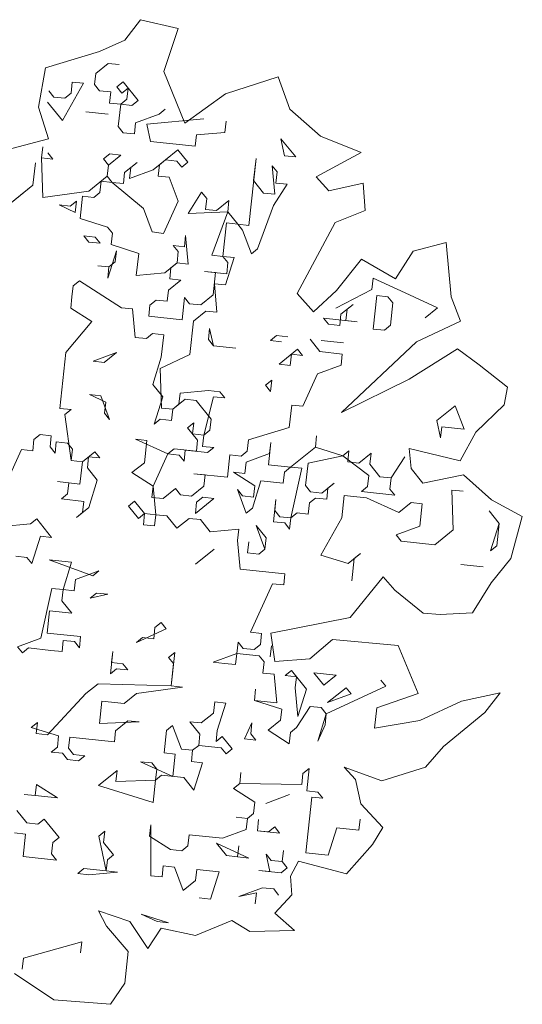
# Model space of a CAD drawing. Header units: metres. Extents: x -228 to 168, y -124 to 293.
# Tile 120 of 256: x 88 to 92, y -11 to -3. Entities that reach past the tile are written whole.
import ezdxf

# ---------------------------------------------------------------- set-up
doc = ezdxf.new("R2010")
doc.units = ezdxf.units.M
doc.header["$MEASUREMENT"] = 0
doc.layers.add('Bepflanzung.3 _ UMGEBUNG', color=7, linetype='Continuous')

msp = doc.modelspace()

# ---------------------------------------------------------------- linework, layer by layer
at = {"layer": 'Bepflanzung.3 _ UMGEBUNG', "color": 33, "linetype": 'Continuous', "lineweight": 18, "true_color": 0xa89c73}
for p, q in [((89.0539, -3.0678), (88.9284, -3.2293)), ((89.3495, -3.1374), (89.0539, -3.0678)), ((89.2364, -3.4754), (89.3495, -3.1374)), ((88.9284, -3.2293), (88.7314, -3.3183)), ((88.7314, -3.3183), (88.3049, -3.4456)), ((88.3049, -3.4456), (88.2489, -3.7547)), ((88.7982, -3.4114), (88.7009, -3.4898)), ((88.8861, -3.4208), (88.7982, -3.4114)), ((89.4033, -3.8831), (89.2364, -3.4754)), ((88.5063, -3.6467), (88.5157, -3.5588)), ((88.5157, -3.5588), (88.6036, -3.5682)), ((88.7009, -3.4898), (88.6915, -3.5777)), ((88.8672, -3.5965), (88.9159, -3.5573)), ((88.9159, -3.5573), (89.0335, -3.7032)), ((90.1368, -3.5166), (89.7212, -3.6508)), ((90.2276, -3.7717), (90.1368, -3.5166)), ((88.3306, -3.6278), (88.3698, -3.6765)), ((88.6036, -3.5682), (88.4388, -3.8616)), ((88.6915, -3.5777), (88.7307, -3.6263)), ((88.7307, -3.6263), (88.8186, -3.6357)), ((88.8186, -3.6357), (88.8091, -3.7236)), ((88.9064, -3.6452), (88.8672, -3.5965)), ((88.9551, -3.6059), (88.9064, -3.6452)), ((88.9456, -3.6938), (88.9551, -3.6059)), ((88.4388, -3.8616), (88.3211, -3.7157)), ((88.3698, -3.6765), (88.4577, -3.6859)), ((88.4577, -3.6859), (88.5063, -3.6467)), ((88.897, -3.733), (88.9456, -3.6938)), ((89.0335, -3.7032), (88.9849, -3.7425)), ((89.7212, -3.6508), (89.4033, -3.8831)), ((88.2489, -3.7547), (88.3278, -4.0062)), ((88.624, -3.7926), (88.7997, -3.8115)), ((88.7997, -3.8115), (88.624, -3.7926)), ((88.8091, -3.7236), (88.897, -3.733)), ((88.897, -3.733), (88.8782, -3.9088)), ((88.9849, -3.7425), (88.897, -3.733)), ((89.1998, -3.81), (89.2485, -3.7707)), ((90.4712, -3.9843), (90.2276, -3.7717)), ((89.0147, -3.879), (89.1998, -3.81)), ((89.1025, -3.8884), (89.5513, -3.8477)), ((89.727, -3.8665), (89.7176, -3.9544)), ((88.8782, -3.9088), (88.9174, -3.9574)), ((89.0052, -3.9668), (89.0147, -3.879)), ((89.1323, -4.0249), (89.1025, -3.8884)), ((88.3278, -4.0062), (88.0394, -4.0812)), ((88.9174, -3.9574), (89.0052, -3.9668)), ((89.4838, -4.0626), (89.1323, -4.0249)), ((89.4932, -3.9747), (89.4838, -4.0626)), ((89.7176, -3.9544), (89.4932, -3.9747)), ((90.1868, -4.138), (90.1589, -4.0039)), ((90.1589, -4.0039), (90.2746, -4.1474)), ((90.7904, -4.1117), (90.4712, -3.9843)), ((88.274, -4.155), (88.2834, -4.0672)), ((89.1527, -4.2493), (89.3473, -4.0924)), ((89.3473, -4.0924), (89.4257, -4.1897)), ((88.3619, -4.1645), (88.274, -4.155)), ((88.274, -4.155), (88.285, -4.4673)), ((88.3227, -4.1158), (88.3619, -4.1645)), ((88.762, -4.1629), (88.8107, -4.1237)), ((88.8012, -4.2116), (88.762, -4.1629)), ((88.8985, -4.1332), (88.8012, -4.2116)), ((88.8107, -4.1237), (88.8985, -4.1332)), ((89.25, -4.1709), (89.2014, -4.2101)), ((89.3379, -4.1803), (89.25, -4.1709)), ((89.3771, -4.2289), (89.3379, -4.1803)), ((89.9058, -4.6856), (89.9643, -4.1608)), ((89.9643, -4.1608), (89.9435, -4.3341)), ((90.2746, -4.1474), (90.1868, -4.138)), ((90.4358, -4.3033), (90.7904, -4.1117)), ((88.2065, -4.37), (88.2254, -4.1943)), ((88.2254, -4.1943), (88.2065, -4.37)), ((88.7918, -4.2995), (88.8012, -4.2116)), ((88.8012, -4.2116), (88.7918, -4.2995)), ((88.9283, -4.2697), (89.0256, -4.1912)), ((88.977, -4.2304), (88.9675, -4.3183)), ((88.9675, -4.3183), (89.1527, -4.2493)), ((89.0256, -4.1912), (88.977, -4.2304)), ((89.2014, -4.2101), (89.1919, -4.2979)), ((89.4257, -4.1897), (89.3771, -4.2289)), ((90.1098, -4.4408), (90.0895, -4.2164)), ((90.0895, -4.2164), (90.1287, -4.2651)), ((88.6459, -4.4171), (88.7918, -4.2995)), ((88.7918, -4.2995), (88.831, -4.3481)), ((88.9189, -4.3575), (88.9283, -4.2697)), ((89.1919, -4.2979), (89.2798, -4.3074)), ((89.2798, -4.3074), (89.3508, -4.495)), ((89.9435, -4.3341), (90.022, -4.4314)), ((90.1287, -4.2651), (90.1193, -4.353)), ((90.5361, -4.4138), (90.4358, -4.3033)), ((88.2065, -4.37), (87.9633, -4.5661)), ((88.0119, -4.5269), (88.2065, -4.37)), ((88.7432, -4.3387), (88.7337, -4.4266)), ((88.831, -4.3481), (88.7432, -4.3387)), ((88.831, -4.3481), (88.9189, -4.3575)), ((89.0758, -4.5521), (88.831, -4.3481)), ((90.2071, -4.3624), (90.1004, -4.5287)), ((90.1193, -4.353), (90.2071, -4.3624)), ((90.8068, -4.3529), (90.5361, -4.4138)), ((90.8214, -4.5679), (90.8068, -4.3529)), ((88.285, -4.4673), (88.6459, -4.4171)), ((88.5972, -4.4564), (88.5784, -4.6321)), ((88.6851, -4.4658), (88.5972, -4.4564)), ((88.7337, -4.4266), (88.6851, -4.4658)), ((89.4292, -4.5923), (89.534, -4.4235)), ((89.534, -4.4235), (89.5752, -4.4746)), ((89.5752, -4.4746), (89.5638, -4.56)), ((89.6516, -4.5694), (89.7489, -4.491)), ((89.7489, -4.491), (89.7395, -4.5789)), ((90.022, -4.4314), (90.1098, -4.4408)), ((88.5392, -4.5834), (88.4121, -4.5254)), ((88.4121, -4.5254), (88.4999, -4.5348)), ((88.4999, -4.5348), (88.5486, -4.4956)), ((88.5486, -4.4956), (88.5392, -4.5834)), ((89.1448, -4.7373), (89.0758, -4.5521)), ((89.3508, -4.495), (89.2346, -4.7491)), ((89.5638, -4.56), (89.6516, -4.5694)), ((90.1004, -4.5287), (89.9748, -4.8707)), ((90.5849, -4.6624), (90.8214, -4.5679)), ((88.5784, -4.6321), (88.7933, -4.6996)), ((89.7395, -4.5789), (89.4292, -4.5923)), ((89.6139, -4.9209), (89.7395, -4.5789)), ((89.7395, -4.5789), (89.818, -4.6762)), ((88.7933, -4.6996), (88.8326, -4.7482)), ((89.7301, -4.6667), (89.7018, -4.9303)), ((89.818, -4.6762), (89.7301, -4.6667)), ((89.818, -4.6762), (89.9058, -4.6856)), ((89.8572, -4.7248), (89.818, -4.6762)), ((89.9262, -4.91), (89.8572, -4.7248)), ((90.2874, -5.2221), (90.5849, -4.6624)), ((88.6474, -4.8172), (88.6082, -4.7686)), ((88.6082, -4.7686), (88.696, -4.778)), ((88.696, -4.778), (88.7353, -4.8267)), ((88.8326, -4.7482), (88.8231, -4.8361)), ((89.2346, -4.7491), (89.1448, -4.7373)), ((89.399, -4.8534), (89.4084, -4.7656)), ((89.4084, -4.7656), (89.4288, -4.9899)), ((88.7353, -4.8267), (88.6474, -4.8172)), ((88.8231, -4.8361), (89.04, -4.906)), ((89.3503, -4.8926), (89.3111, -4.844)), ((89.3111, -4.844), (89.399, -4.8534)), ((89.9748, -4.8707), (89.9262, -4.91)), ((91.4604, -4.8198), (91.1999, -4.8881)), ((91.4987, -5.2488), (91.4604, -4.8198)), ((88.8643, -4.8872), (88.7968, -5.1021)), ((88.8529, -4.9726), (88.8643, -4.8872)), ((89.04, -4.906), (89.0192, -5.0793)), ((89.3409, -4.9805), (89.3503, -4.8926)), ((89.7018, -4.9303), (89.6139, -4.9209)), ((89.741, -4.979), (89.7018, -4.9303)), ((89.7018, -4.9303), (89.7897, -4.9398)), ((89.7897, -4.9398), (89.7222, -5.1547)), ((90.7936, -4.9511), (90.5952, -5.199)), ((91.0602, -5.1056), (90.7936, -4.9511)), ((91.1999, -4.8881), (91.0602, -5.1056)), ((88.8043, -5.0118), (88.7184, -5.0048)), ((88.7184, -5.0048), (88.8043, -5.0118)), ((88.7968, -5.1021), (88.8043, -5.0118)), ((88.8043, -5.0118), (88.8529, -4.9726)), ((89.2436, -5.059), (89.3409, -4.9805)), ((89.2923, -5.0197), (89.2828, -5.1076)), ((89.3409, -4.9805), (89.2923, -5.0197)), ((89.4288, -4.9899), (89.3409, -4.9805)), ((89.7316, -5.0669), (89.741, -4.979)), ((89.0192, -5.0793), (89.2436, -5.059)), ((89.2828, -5.1076), (89.3707, -5.117)), ((89.6437, -5.0574), (89.5559, -5.048)), ((89.5559, -5.048), (89.7316, -5.0669)), ((89.6249, -5.2332), (89.6437, -5.0574)), ((90.8739, -5.1894), (90.8833, -5.1015)), ((90.8833, -5.1015), (91.1375, -5.2176)), ((88.5238, -5.1617), (88.5124, -5.2472)), ((88.5724, -5.1225), (88.5238, -5.1617)), ((88.9031, -5.3335), (88.5724, -5.1225)), ((89.3707, -5.117), (89.2734, -5.1955)), ((89.7222, -5.1547), (89.6343, -5.1453)), ((89.6343, -5.1453), (89.6547, -5.3697)), ((90.5914, -5.3368), (90.8739, -5.1894)), ((88.5124, -5.2472), (88.5049, -5.3375)), ((89.2734, -5.1955), (89.264, -5.2833)), ((89.3817, -5.4293), (89.4005, -5.2535)), ((89.4005, -5.2535), (89.4397, -5.3022)), ((89.5276, -5.3116), (89.6249, -5.2332)), ((90.4152, -5.3667), (90.2874, -5.2221)), ((90.5952, -5.199), (90.4152, -5.3667)), ((90.8848, -5.5016), (90.9131, -5.238)), ((90.9131, -5.238), (91.001, -5.2474)), ((91.001, -5.2474), (91.0402, -5.2961)), ((91.1375, -5.2176), (91.3917, -5.3338)), ((91.5715, -5.4386), (91.4987, -5.2488)), ((88.5049, -5.3375), (88.6693, -5.4417)), ((88.991, -5.3429), (88.9031, -5.3335)), ((89.0113, -5.5673), (88.991, -5.3429)), ((89.1275, -5.3131), (89.1181, -5.401)), ((89.1761, -5.2739), (89.1275, -5.3131)), ((89.264, -5.2833), (89.1761, -5.2739)), ((89.4397, -5.3022), (89.5276, -5.3116)), ((90.6307, -5.3855), (90.728, -5.307)), ((90.728, -5.307), (90.6793, -5.3463)), ((91.0402, -5.2961), (91.0214, -5.4718)), ((91.3917, -5.3338), (91.2944, -5.4122)), ((89.1181, -5.401), (89.3817, -5.4293)), ((89.5668, -5.3603), (89.4695, -5.4387)), ((89.6547, -5.3697), (89.5668, -5.3603)), ((90.7578, -5.4436), (90.4941, -5.4153)), ((90.4941, -5.4153), (90.5334, -5.4639)), ((90.6212, -5.4734), (90.6307, -5.3855)), ((90.6793, -5.3463), (90.6699, -5.4341)), ((88.6693, -5.4417), (88.4653, -5.6865)), ((89.4695, -5.4387), (89.4413, -5.7023)), ((89.5966, -5.4968), (89.5872, -5.5846)), ((89.6264, -5.6333), (89.5966, -5.4968)), ((90.5334, -5.4639), (90.6212, -5.4734)), ((90.6699, -5.4341), (90.7578, -5.4436)), ((91.0214, -5.4718), (90.9727, -5.511)), ((91.2249, -5.6031), (91.5715, -5.4386)), ((89.0992, -5.5767), (89.0113, -5.5673)), ((89.1479, -5.5375), (89.0992, -5.5767)), ((89.2357, -5.5469), (89.1479, -5.5375)), ((89.2169, -5.7227), (89.2357, -5.5469)), ((90.0752, -5.5925), (90.1238, -5.5533)), ((90.1238, -5.5533), (90.2117, -5.5627)), ((90.9727, -5.511), (90.8848, -5.5016)), ((89.5872, -5.5846), (89.6264, -5.6333)), ((89.6264, -5.6333), (89.8022, -5.6521)), ((89.8022, -5.6521), (89.6264, -5.6333)), ((90.163, -5.602), (90.0752, -5.5925)), ((90.4659, -5.6789), (90.3874, -5.5816)), ((90.4753, -5.591), (90.651, -5.6099)), ((90.651, -5.6099), (90.4753, -5.591)), ((90.6358, -6.1568), (91.2249, -5.6031)), ((88.4653, -5.6865), (88.4182, -6.1258)), ((88.8654, -5.685), (88.6802, -5.754)), ((88.7681, -5.7634), (88.8654, -5.685)), ((89.1494, -5.9376), (89.2169, -5.7227)), ((89.4413, -5.7023), (89.2074, -5.8105)), ((90.1442, -5.7777), (90.2901, -5.66)), ((90.2415, -5.6993), (90.2321, -5.7871)), ((90.3294, -5.7087), (90.2415, -5.6993)), ((90.2901, -5.66), (90.3294, -5.7087)), ((90.6416, -5.6977), (90.4659, -5.6789)), ((90.6322, -5.7856), (90.6416, -5.6977)), ((91.5494, -5.6566), (91.1685, -5.8961)), ((91.719, -5.7832), (91.5494, -5.6566)), ((88.6802, -5.754), (88.7681, -5.7634)), ((90.2321, -5.7871), (90.1442, -5.7777)), ((90.447, -5.8546), (90.6322, -5.7856)), ((91.9424, -5.9598), (91.719, -5.7832)), ((89.2074, -5.8105), (89.2184, -6.1228)), ((90.3309, -6.1088), (90.447, -5.8546)), ((89.2278, -6.0349), (89.1494, -5.9376)), ((90.0375, -5.944), (90.0861, -5.9048)), ((90.0767, -5.9927), (90.0375, -5.944)), ((90.0861, -5.9048), (90.0767, -5.9927)), ((91.1685, -5.8961), (90.6358, -6.1568)), ((91.9159, -6.0972), (91.9424, -5.9598)), ((88.7791, -6.0757), (88.652, -6.0176)), ((88.652, -6.0176), (88.7398, -6.027)), ((88.7398, -6.027), (88.8089, -6.2122)), ((89.1603, -6.2499), (89.2278, -6.0349)), ((89.3549, -6.093), (89.3643, -6.0051)), ((89.3643, -6.0051), (89.5887, -5.9848)), ((89.6279, -6.0334), (89.551, -6.3362)), ((89.5887, -5.9848), (89.6766, -5.9942)), ((89.7158, -6.0428), (89.6279, -6.0334)), ((89.6766, -5.9942), (89.7158, -6.0428)), ((88.7696, -6.1635), (88.7791, -6.0757)), ((89.4036, -6.0538), (89.3063, -6.1322)), ((89.3063, -6.1322), (89.3549, -6.093)), ((89.4914, -6.0632), (89.4036, -6.0538)), ((89.6091, -6.2091), (89.4914, -6.0632)), ((90.2242, -6.2751), (90.243, -6.0994)), ((90.243, -6.0994), (90.3309, -6.1088)), ((91.3853, -6.2219), (91.5312, -6.1042)), ((91.5312, -6.1042), (91.6003, -6.2894)), ((91.6936, -6.3117), (91.9159, -6.0972)), ((88.4182, -6.1258), (88.506, -6.1353)), ((88.506, -6.1353), (88.4574, -6.1745)), ((88.4574, -6.1745), (88.5076, -6.5354)), ((88.8089, -6.2122), (88.7696, -6.1635)), ((89.2184, -6.1228), (89.3063, -6.1322)), ((89.3063, -6.1322), (89.2968, -6.2201)), ((89.209, -6.2107), (89.1603, -6.2499)), ((89.2968, -6.2201), (89.209, -6.2107)), ((89.4239, -6.2782), (89.4726, -6.2389)), ((89.4726, -6.2389), (89.4632, -6.3268)), ((89.5997, -6.297), (89.6091, -6.2091)), ((91.4151, -6.3584), (91.3853, -6.2219)), ((91.4245, -6.2705), (91.4151, -6.3584)), ((91.6003, -6.2894), (91.4245, -6.2705)), ((88.2628, -6.3314), (88.2141, -6.3706)), ((88.3507, -6.3408), (88.2628, -6.3314)), ((88.3412, -6.4287), (88.3507, -6.3408)), ((89.5024, -6.3755), (89.4239, -6.2782)), ((89.4632, -6.3268), (89.551, -6.3362)), ((89.551, -6.3362), (89.5416, -6.4241)), ((89.551, -6.3362), (89.5997, -6.297)), ((89.9025, -6.3739), (90.2242, -6.2751)), ((90.4297, -6.4305), (90.4391, -6.3426)), ((90.4391, -6.3426), (90.4297, -6.4305)), ((91.5689, -6.5391), (91.6936, -6.3117)), ((88.2141, -6.3706), (88.2047, -6.4585)), ((88.3805, -6.4773), (88.3412, -6.4287)), ((88.3899, -6.3895), (88.3805, -6.4773)), ((88.4778, -6.3989), (88.3899, -6.3895)), ((88.517, -6.4475), (88.4778, -6.3989)), ((89.1023, -6.377), (89.0144, -6.3676)), ((89.0144, -6.3676), (89.2686, -6.4837)), ((89.0834, -6.5527), (89.1023, -6.377)), ((89.4929, -6.4633), (89.5024, -6.3755)), ((89.5416, -6.4241), (89.6295, -6.4335)), ((89.8931, -6.4618), (89.9025, -6.3739)), ((90.0782, -6.3928), (90.0594, -6.5685)), ((90.0688, -6.4806), (90.0782, -6.3928)), ((88.1169, -6.449), (88.0007, -6.7032)), ((88.2047, -6.4585), (88.1169, -6.449)), ((88.5076, -6.5354), (88.517, -6.4475)), ((88.5954, -6.5448), (88.6927, -6.4664)), ((88.6441, -6.5056), (88.6346, -6.5935)), ((88.7319, -6.515), (88.6441, -6.5056)), ((88.6927, -6.4664), (88.7319, -6.515)), ((89.2686, -6.4837), (89.1524, -6.7379)), ((89.2686, -6.4837), (89.3172, -6.4445)), ((89.3564, -6.4931), (89.2686, -6.4837)), ((89.3172, -6.4445), (89.4929, -6.4633)), ((89.3957, -6.5418), (89.3564, -6.4931)), ((89.4051, -6.4539), (89.3957, -6.5418)), ((89.5808, -6.4727), (89.4051, -6.4539)), ((89.6295, -6.4335), (89.5808, -6.4727)), ((89.7377, -6.6673), (89.7566, -6.4916)), ((89.7566, -6.4916), (89.8444, -6.501)), ((89.8444, -6.501), (89.8931, -6.4618)), ((89.8836, -6.5497), (90.0688, -6.4806)), ((90.2351, -6.5874), (90.4297, -6.4305)), ((90.6447, -6.498), (90.3716, -6.5576)), ((90.4297, -6.4305), (90.6447, -6.498)), ((90.6447, -6.498), (90.6933, -6.4587)), ((90.8502, -6.6533), (90.6447, -6.498)), ((90.6933, -6.4587), (90.6839, -6.5466)), ((90.7717, -6.556), (90.869, -6.4776)), ((90.869, -6.4776), (90.8596, -6.5655)), ((91.0259, -6.6722), (91.1326, -6.5059)), ((91.1326, -6.5059), (91.0259, -6.6722)), ((91.183, -6.5981), (91.1687, -6.4408)), ((91.1687, -6.4408), (91.5689, -6.5391)), ((88.5076, -6.5354), (88.5954, -6.5448)), ((88.5954, -6.5448), (88.5076, -6.5354)), ((88.5766, -6.7206), (88.5954, -6.5448)), ((88.9861, -6.6312), (89.0834, -6.5527)), ((89.8742, -6.6375), (89.8836, -6.5497)), ((90.0594, -6.5685), (90.2351, -6.5874)), ((90.3716, -6.5576), (90.3528, -6.7333)), ((90.6839, -6.5466), (90.7717, -6.556)), ((90.8596, -6.5655), (90.9381, -6.6628)), ((88.6346, -6.5935), (88.7131, -6.6908)), ((89.1524, -6.7379), (88.9861, -6.6312)), ((89.562, -6.6485), (89.4741, -6.6391)), ((89.4741, -6.6391), (89.7377, -6.6673)), ((89.5525, -6.7364), (89.562, -6.6485)), ((89.9527, -6.7348), (89.7864, -6.6281)), ((89.7864, -6.6281), (89.8742, -6.6375)), ((90.1865, -6.6266), (90.177, -6.7145)), ((90.2351, -6.5874), (90.1865, -6.6266)), ((90.323, -6.5968), (90.2351, -6.5874)), ((90.2366, -6.9875), (90.323, -6.5968)), ((90.8408, -6.7412), (90.8502, -6.6533)), ((91.2765, -6.714), (91.183, -6.5981)), ((91.5951, -6.6485), (91.2765, -6.714)), ((91.8157, -6.8453), (91.5951, -6.6485)), ((88.4887, -6.7111), (88.4008, -6.7017)), ((88.4008, -6.7017), (88.5766, -6.7206)), ((88.4793, -6.799), (88.4887, -6.7111)), ((88.7131, -6.6908), (88.6456, -6.9057)), ((89.1524, -6.7379), (89.143, -6.8257)), ((89.1728, -6.9623), (89.1524, -6.7379)), ((89.4553, -6.8148), (89.5525, -6.7364)), ((90.0013, -6.6956), (89.9338, -6.9106)), ((89.9432, -6.8227), (89.9527, -6.7348)), ((90.177, -6.7145), (90.0013, -6.6956)), ((90.3528, -6.7333), (90.392, -6.7819)), ((90.4799, -6.7914), (90.5772, -6.7129)), ((90.5772, -6.7129), (90.5285, -6.7522)), ((90.9381, -6.6628), (91.0259, -6.6722)), ((91.0259, -6.6722), (91.0165, -6.7601)), ((88.4306, -6.8382), (88.4793, -6.799)), ((89.2309, -6.8352), (89.3282, -6.7567)), ((89.3282, -6.7567), (89.3674, -6.8054)), ((89.3674, -6.8054), (89.4553, -6.8148)), ((89.8852, -6.9498), (89.8161, -6.7646)), ((89.8161, -6.7646), (89.8554, -6.8133)), ((89.8554, -6.8133), (89.9432, -6.8227)), ((90.392, -6.7819), (90.4799, -6.7914)), ((90.5285, -6.7522), (90.5191, -6.84)), ((90.6556, -6.8102), (90.6368, -6.986)), ((90.8313, -6.8291), (90.6556, -6.8102)), ((90.7921, -6.7804), (90.8408, -6.7412)), ((91.0557, -6.8087), (90.7921, -6.7804)), ((91.0165, -6.7601), (91.0557, -6.8087)), ((91.5924, -6.7774), (91.5045, -6.768)), ((91.5045, -6.768), (91.5154, -7.0802)), ((88.6064, -6.8571), (88.4306, -6.8382)), ((88.5969, -6.9449), (88.6064, -6.8571)), ((88.9578, -6.8948), (89.0065, -6.8555)), ((89.0065, -6.8555), (89.0849, -6.9528)), ((89.143, -6.8257), (89.2309, -6.8352)), ((89.631, -6.8336), (89.485, -6.9513)), ((89.485, -6.9513), (89.4945, -6.8634)), ((89.4945, -6.8634), (89.5431, -6.8242)), ((89.5431, -6.8242), (89.631, -6.8336)), ((90.1001, -7.0173), (90.119, -6.8415)), ((90.119, -6.8415), (90.1096, -6.9294)), ((90.3826, -6.8698), (90.3732, -6.9577)), ((90.4312, -6.8306), (90.3826, -6.8698)), ((90.5191, -6.84), (90.4312, -6.8306)), ((91.0855, -6.9452), (90.8313, -6.8291)), ((91.1828, -6.8668), (91.0855, -6.9452)), ((91.2707, -6.8762), (91.1828, -6.8668)), ((91.2518, -7.0519), (91.2707, -6.8762)), ((92.0587, -6.9763), (91.8157, -6.8453)), ((88.6456, -6.9057), (88.5483, -6.9842)), ((88.5483, -6.9842), (88.5969, -6.9449)), ((89.0363, -6.9921), (88.9578, -6.8948)), ((89.0849, -6.9528), (89.0363, -6.9921)), ((89.0755, -7.0407), (89.0849, -6.9528)), ((89.0849, -6.9528), (89.1728, -6.9623)), ((89.1728, -6.9623), (89.1634, -7.0501)), ((89.2607, -6.9717), (89.1728, -6.9623)), ((89.9338, -6.9106), (89.8852, -6.9498)), ((90.1096, -6.9294), (90.1488, -6.9781)), ((90.2853, -6.9483), (90.2366, -6.9875)), ((90.3732, -6.9577), (90.2853, -6.9483)), ((91.8763, -7.03), (91.7979, -6.9327)), ((87.963, -7.0547), (88.1874, -7.0343)), ((88.1874, -7.0343), (88.236, -6.9951)), ((88.236, -6.9951), (88.3537, -7.141)), ((89.1634, -7.0501), (89.0755, -7.0407)), ((89.3391, -7.069), (89.2607, -6.9717)), ((89.4364, -6.9905), (89.3391, -7.069)), ((89.5243, -7), (89.4364, -6.9905)), ((89.6027, -7.0972), (89.5243, -7)), ((90.0326, -7.2322), (89.9636, -7.0471)), ((89.9636, -7.0471), (90.0421, -7.1444)), ((90.188, -7.0267), (90.1001, -7.0173)), ((90.1488, -6.9781), (90.2366, -6.9875)), ((90.2272, -7.0754), (90.188, -7.0267)), ((90.2366, -6.9875), (90.2272, -7.0754)), ((90.6368, -6.986), (90.472, -7.2794)), ((91.8088, -7.245), (91.8763, -7.03)), ((91.8763, -7.03), (91.8575, -7.2058)), ((91.9671, -7.3053), (92.0587, -6.9763)), ((89.8271, -7.0769), (89.6027, -7.0972)), ((89.8177, -7.1647), (89.8271, -7.0769)), ((91.0667, -7.1209), (91.2518, -7.0519)), ((91.1059, -7.1696), (91.0667, -7.1209)), ((91.5154, -7.0802), (91.3695, -7.1979)), ((88.2658, -7.1316), (88.1983, -7.3466)), ((88.3537, -7.141), (88.2658, -7.1316)), ((89.838, -7.3891), (89.8177, -7.1647)), ((89.8961, -7.262), (89.9055, -7.1742)), ((89.9055, -7.1742), (89.8961, -7.262)), ((90.0421, -7.1444), (90.0326, -7.2322)), ((91.3695, -7.1979), (91.1059, -7.1696)), ((89.6325, -7.2338), (89.4866, -7.3514)), ((89.984, -7.2715), (89.8961, -7.262)), ((89.8961, -7.262), (89.984, -7.2715)), ((90.0326, -7.2322), (89.984, -7.2715)), ((89.984, -7.2715), (90.0326, -7.2322)), ((90.472, -7.2794), (90.6869, -7.3469)), ((90.6869, -7.3469), (90.7842, -7.2684)), ((90.7842, -7.2684), (90.7356, -7.3076)), ((91.8575, -7.2058), (91.8088, -7.245)), ((88.1591, -7.2979), (88.0713, -7.2885)), ((88.1983, -7.3466), (88.1591, -7.2979)), ((88.5106, -7.3356), (88.3349, -7.3168)), ((88.3349, -7.3168), (88.6769, -7.4423)), ((88.4431, -7.5506), (88.5106, -7.3356)), ((90.7356, -7.3076), (90.7167, -7.4834)), ((91.7508, -7.3721), (91.575, -7.3532)), ((91.575, -7.3532), (91.7508, -7.3721)), ((91.8123, -7.4974), (91.9671, -7.3053)), ((88.7256, -7.4031), (88.5404, -7.4721)), ((88.6769, -7.4423), (88.7256, -7.4031)), ((90.1895, -7.4268), (89.838, -7.3891)), ((90.1801, -7.5147), (90.1895, -7.4268)), ((88.5404, -7.4721), (88.531, -7.56)), ((89.918, -7.8865), (90.0922, -7.5053)), ((90.0922, -7.5053), (90.1801, -7.5147)), ((90.7047, -7.7694), (90.9633, -7.4504)), ((90.9633, -7.4504), (91.0553, -7.5565)), ((91.667, -7.7349), (91.8123, -7.4974)), ((88.2689, -7.9319), (88.3552, -7.5412)), ((88.3552, -7.5412), (88.4431, -7.5506)), ((88.4431, -7.5506), (88.4337, -7.6385)), ((88.531, -7.56), (88.4431, -7.5506)), ((88.6581, -7.6181), (88.7067, -7.5789)), ((88.7946, -7.5883), (88.6581, -7.6181)), ((88.7067, -7.5789), (88.7946, -7.5883)), ((91.0553, -7.5565), (91.279, -7.7363)), ((88.4337, -7.6385), (88.5121, -7.7357)), ((88.3364, -7.7169), (88.3175, -7.8926)), ((88.5121, -7.7357), (88.3364, -7.7169)), ((91.279, -7.7363), (91.4126, -7.7476)), ((91.4126, -7.7476), (91.667, -7.7349)), ((89.1664, -7.8504), (89.2151, -7.8111)), ((89.2151, -7.8111), (89.2543, -7.8598)), ((90.0781, -7.8941), (90.7047, -7.7694)), ((88.3175, -7.8926), (88.5811, -7.9209)), ((89.2543, -7.8598), (89.0205, -7.968)), ((89.157, -7.9382), (89.1664, -7.8504)), ((90.0059, -7.896), (89.918, -7.8865)), ((89.9965, -7.9838), (90.0059, -7.896)), ((90.1104, -8.1157), (90.0781, -7.8941)), ((88.0837, -8.0009), (88.2689, -7.9319)), ((88.4446, -7.9507), (88.4352, -8.0386)), ((88.5325, -7.9601), (88.4446, -7.9507)), ((88.5717, -8.0088), (88.5325, -7.9601)), ((88.5811, -7.9209), (88.5717, -8.0088)), ((89.0205, -7.968), (89.0691, -7.9288)), ((89.0691, -7.9288), (89.157, -7.9382)), ((89.8113, -8.0528), (89.8207, -7.965)), ((89.8207, -7.965), (89.8599, -8.0136)), ((90.5634, -7.9437), (90.3868, -8.0954)), ((91.0801, -7.9916), (90.5634, -7.9437)), ((88.123, -8.0495), (88.0837, -8.0009)), ((88.1716, -8.0103), (88.123, -8.0495)), ((88.3473, -8.0291), (88.1716, -8.0103)), ((88.4352, -8.0386), (88.3473, -8.0291)), ((88.8165, -8.2128), (88.8353, -8.037)), ((88.8353, -8.037), (88.8259, -8.1249)), ((89.2747, -8.0842), (89.3233, -8.0449)), ((89.3233, -8.0449), (89.295, -8.3086)), ((89.6261, -8.1219), (89.8113, -8.0528)), ((89.8113, -8.0528), (89.8019, -8.1407)), ((89.987, -8.0717), (89.8113, -8.0528)), ((89.8599, -8.0136), (89.9478, -8.0231)), ((89.9478, -8.0231), (89.9965, -7.9838)), ((90.0749, -8.0811), (90.0843, -7.9933)), ((91.2395, -8.3682), (91.0801, -7.9916)), ((88.8259, -8.1249), (88.9138, -8.1343)), ((89.3139, -8.1328), (89.2747, -8.0842)), ((89.295, -8.3086), (89.3139, -8.1328)), ((89.714, -8.1313), (89.6261, -8.1219)), ((89.8019, -8.1407), (89.714, -8.1313)), ((90.0263, -8.1203), (89.987, -8.0717)), ((90.0168, -8.2082), (90.0263, -8.1203)), ((90.3868, -8.0954), (90.1104, -8.1157)), ((88.8651, -8.1736), (88.8165, -8.2128)), ((88.953, -8.183), (88.8651, -8.1736)), ((88.9138, -8.1343), (88.953, -8.183)), ((90.1047, -8.2176), (90.0168, -8.2082)), ((90.1926, -8.2271), (90.2412, -8.1878)), ((90.2412, -8.1878), (90.3589, -8.3338)), ((90.4954, -8.304), (90.4169, -8.2067)), ((90.4169, -8.2067), (90.5927, -8.2255)), ((90.1251, -8.442), (90.1047, -8.2176)), ((90.2804, -8.2365), (90.1926, -8.2271)), ((90.271, -8.3244), (90.2804, -8.2365)), ((90.5927, -8.2255), (90.4954, -8.304)), ((90.9442, -8.2632), (90.9834, -8.3119)), ((88.6219, -8.3697), (88.7192, -8.2912)), ((88.7192, -8.2912), (89.295, -8.3086)), ((89.3829, -8.318), (89.022, -8.3681)), ((89.295, -8.3086), (89.3829, -8.318)), ((89.9493, -8.4232), (89.9588, -8.3353)), ((89.9588, -8.3353), (89.9493, -8.4232)), ((90.2914, -8.5487), (90.271, -8.3244)), ((90.3589, -8.3338), (90.2914, -8.5487)), ((90.9834, -8.3119), (90.5158, -8.5284)), ((90.5252, -8.4405), (90.6711, -8.3228)), ((90.6711, -8.3228), (90.7104, -8.3715)), ((91.8849, -8.3621), (91.5786, -8.4289)), ((91.7623, -8.5172), (91.8849, -8.3621)), ((88.3206, -8.6929), (88.6219, -8.3697)), ((88.749, -8.4277), (88.7301, -8.6035)), ((88.9247, -8.4466), (88.749, -8.4277)), ((89.022, -8.3681), (88.9247, -8.4466)), ((89.6277, -8.522), (89.6371, -8.4341)), ((89.6371, -8.4341), (89.725, -8.4435)), ((90.1643, -8.4907), (89.9493, -8.4232)), ((89.9493, -8.4232), (90.1251, -8.442)), ((90.7104, -8.3715), (90.5252, -8.4405)), ((90.9124, -8.4821), (91.2395, -8.3682)), ((91.5786, -8.4289), (91.2507, -8.5807)), ((89.725, -8.4435), (89.6575, -8.6585)), ((90.1549, -8.5785), (90.1643, -8.4907)), ((90.3887, -8.4703), (90.282, -8.6366)), ((90.4765, -8.4797), (90.3887, -8.4703)), ((90.5158, -8.5284), (90.4765, -8.4797)), ((90.8952, -8.6423), (90.9124, -8.4821)), ((91.4387, -8.7845), (91.7623, -8.5172)), ((88.1935, -8.6348), (88.2421, -8.5956)), ((88.2421, -8.5956), (88.2327, -8.6834)), ((88.7301, -8.6035), (89.0424, -8.5925)), ((88.9545, -8.5831), (88.8572, -8.6615)), ((89.0424, -8.5925), (88.9545, -8.5831)), ((89.5209, -8.6883), (89.4425, -8.591)), ((89.4425, -8.591), (89.5304, -8.6004)), ((89.5304, -8.6004), (89.6277, -8.522)), ((90.0576, -8.657), (90.1549, -8.5785)), ((90.5158, -8.5284), (90.4483, -8.7433)), ((90.5063, -8.6162), (90.5158, -8.5284)), ((91.2507, -8.5807), (90.8952, -8.6423)), ((88.4085, -8.7023), (88.1935, -8.6348)), ((88.8572, -8.6615), (88.8478, -8.7494)), ((89.2385, -8.8358), (89.2573, -8.66)), ((89.2573, -8.66), (89.306, -8.6208)), ((89.306, -8.6208), (89.375, -8.806)), ((89.6575, -8.6585), (89.648, -8.7464)), ((89.8724, -8.726), (89.9305, -8.5989)), ((89.9305, -8.5989), (89.9211, -8.6868)), ((90.2239, -8.7637), (90.0576, -8.657)), ((90.282, -8.6366), (90.2333, -8.6758)), ((90.4483, -8.7433), (90.5063, -8.6162)), ((88.2327, -8.6834), (88.3206, -8.6929)), ((88.399, -8.7902), (88.4085, -8.7023)), ((88.4963, -8.7117), (88.4869, -8.7996)), ((88.8478, -8.7494), (88.4963, -8.7117)), ((89.5115, -8.7762), (89.5209, -8.6883)), ((89.648, -8.7464), (89.6967, -8.7071)), ((89.6967, -8.7071), (89.7751, -8.8044)), ((89.9603, -8.7354), (89.8724, -8.726)), ((89.9211, -8.6868), (89.9603, -8.7354)), ((90.2333, -8.6758), (90.2239, -8.7637)), ((88.3504, -8.8294), (88.399, -8.7902)), ((88.4383, -8.8388), (88.3504, -8.8294)), ((88.4869, -8.7996), (88.5261, -8.8482)), ((89.375, -8.806), (89.4629, -8.8154)), ((89.4629, -8.8154), (89.4534, -8.9033)), ((89.4629, -8.8154), (89.5115, -8.7762)), ((89.5115, -8.7762), (89.4629, -8.8154)), ((89.6873, -8.795), (89.5115, -8.7762)), ((89.7265, -8.8437), (89.6873, -8.795)), ((89.7751, -8.8044), (89.7265, -8.8437)), ((91.2973, -8.9471), (91.4387, -8.7845)), ((88.4775, -8.8875), (88.4383, -8.8388)), ((88.5653, -8.8969), (88.4775, -8.8875)), ((88.5261, -8.8482), (88.614, -8.8577)), ((88.614, -8.8577), (88.5653, -8.8969)), ((89.1412, -8.9142), (89.0533, -8.9048)), ((89.0533, -8.9048), (89.3075, -9.0209)), ((89.3264, -8.8452), (89.2385, -8.8358)), ((89.3075, -9.0209), (89.3264, -8.8452)), ((89.4534, -8.9033), (89.5413, -8.9127)), ((88.7222, -9.0915), (88.8682, -8.9738)), ((88.8682, -8.9738), (88.8587, -9.0617)), ((89.1804, -8.9629), (89.1412, -8.9142)), ((89.171, -9.0507), (89.1804, -8.9629)), ((89.5413, -8.9127), (89.4738, -9.1276)), ((90.3321, -8.9975), (90.3808, -8.9583)), ((90.3808, -8.9583), (90.3619, -9.134)), ((90.7462, -9.0438), (90.6569, -8.947)), ((90.6569, -8.947), (90.9526, -9.0566)), ((90.9526, -9.0566), (91.2973, -8.9471)), ((88.8587, -9.0617), (89.171, -9.0507)), ((89.171, -9.0507), (89.1521, -9.2265)), ((89.2196, -9.0115), (89.171, -9.0507)), ((89.3954, -9.0303), (89.2196, -9.0115)), ((89.4738, -9.1276), (89.3954, -9.0303)), ((89.8347, -9.0775), (89.8441, -8.9896)), ((89.8441, -8.9896), (89.8347, -9.0775)), ((90.3227, -9.0854), (90.3321, -8.9975)), ((90.788, -9.2352), (90.7462, -9.0438)), ((88.2248, -9.1714), (88.2342, -9.0836)), ((88.2342, -9.0836), (88.4006, -9.1903)), ((89.1521, -9.2265), (88.7222, -9.0915)), ((89.7861, -9.1167), (89.8347, -9.0775)), ((89.9524, -9.2234), (89.7861, -9.1167)), ((89.8347, -9.0775), (90.3227, -9.0854)), ((90.3619, -9.134), (90.4498, -9.1434)), ((88.2248, -9.1714), (88.1369, -9.162)), ((88.1369, -9.162), (88.2248, -9.1714)), ((88.4006, -9.1903), (88.2248, -9.1714)), ((90.2254, -9.1638), (90.0403, -9.2328)), ((90.0403, -9.2328), (90.2254, -9.1638)), ((90.4011, -9.1827), (90.354, -9.622)), ((90.489, -9.1921), (90.4011, -9.1827)), ((90.4498, -9.1434), (90.489, -9.1921)), ((88.0789, -9.2891), (88.1573, -9.3864)), ((89.943, -9.3113), (89.9524, -9.2234)), ((90.9611, -9.422), (90.788, -9.2352)), ((88.2452, -9.3958), (88.2938, -9.3566)), ((88.2938, -9.3566), (88.4115, -9.5025)), ((89.8943, -9.3505), (89.8064, -9.3411)), ((89.8064, -9.3411), (89.8943, -9.3505)), ((89.8849, -9.4384), (89.8943, -9.3505)), ((89.8943, -9.3505), (89.943, -9.3113)), ((89.9728, -9.4478), (89.9822, -9.3599)), ((89.9822, -9.3599), (89.9728, -9.4478)), ((90.773, -9.4447), (90.7824, -9.3569)), ((88.1573, -9.3864), (88.2452, -9.3958)), ((89.1333, -9.4022), (89.1239, -9.4901)), ((89.1348, -9.8023), (89.1333, -9.4022)), ((89.6997, -9.5074), (89.8849, -9.4384)), ((90.1485, -9.4666), (89.9728, -9.4478)), ((89.9728, -9.4478), (90.0606, -9.4572)), ((90.0606, -9.4572), (90.1093, -9.418)), ((90.1093, -9.418), (90.1485, -9.4666)), ((90.5298, -9.6409), (90.5973, -9.4259)), ((90.5973, -9.4259), (90.773, -9.4447)), ((90.8781, -9.5564), (90.9611, -9.422)), ((88.1479, -9.4743), (88.06, -9.4648)), ((88.129, -9.65), (88.1479, -9.4743)), ((88.4115, -9.5025), (88.3629, -9.5418)), ((88.7238, -9.4916), (88.7724, -9.4524)), ((88.7833, -9.7646), (88.7238, -9.4916)), ((88.7724, -9.4524), (88.763, -9.5402)), ((89.1239, -9.4901), (89.2902, -9.5968)), ((89.4267, -9.567), (89.4361, -9.4791)), ((89.4361, -9.4791), (89.6997, -9.5074)), ((88.3629, -9.5418), (88.3534, -9.6296)), ((88.763, -9.5402), (88.8414, -9.6375)), ((89.2902, -9.5968), (89.3781, -9.6062)), ((89.3781, -9.6062), (89.4267, -9.567)), ((89.9053, -9.6627), (89.6511, -9.5466)), ((89.6511, -9.5466), (89.7295, -9.6439)), ((89.8174, -9.6533), (89.8268, -9.5655)), ((89.8268, -9.5655), (89.8174, -9.6533)), ((90.1689, -9.691), (90.1783, -9.6032)), ((90.1783, -9.6032), (90.1689, -9.691)), ((90.6746, -9.7859), (90.8781, -9.5564)), ((88.3927, -9.6783), (88.129, -9.65)), ((88.3534, -9.6296), (88.3927, -9.6783)), ((88.7928, -9.6767), (88.7833, -9.7646)), ((88.8414, -9.6375), (88.7928, -9.6767)), ((89.7295, -9.6439), (89.8174, -9.6533)), ((89.8174, -9.6533), (89.9053, -9.6627)), ((90.0716, -9.7695), (90.0418, -9.633)), ((90.0418, -9.633), (90.081, -9.6816)), ((90.081, -9.6816), (90.1689, -9.691)), ((90.354, -9.622), (90.5298, -9.6409)), ((88.559, -9.785), (88.6076, -9.7458)), ((88.6076, -9.7458), (88.7833, -9.7646)), ((89.2321, -9.7239), (89.2227, -9.8117)), ((89.32, -9.7333), (89.2321, -9.7239)), ((89.389, -9.9185), (89.32, -9.7333)), ((89.4957, -9.7521), (89.4863, -9.84)), ((89.6715, -9.771), (89.4957, -9.7521)), ((90.2081, -9.7397), (90.1594, -9.7789)), ((90.1689, -9.691), (90.2081, -9.7397)), ((90.2331, -9.8051), (90.2971, -9.6873)), ((90.2971, -9.6873), (90.6746, -9.7859)), ((88.6468, -9.7944), (88.559, -9.785)), ((88.8712, -9.774), (88.6468, -9.7944)), ((88.7833, -9.7646), (88.8712, -9.774)), ((89.2227, -9.8117), (89.1348, -9.8023)), ((89.604, -9.9859), (89.6715, -9.771)), ((90.1594, -9.7789), (89.9837, -9.76)), ((89.9837, -9.76), (90.0716, -9.7695)), ((90.2443, -9.9534), (90.2331, -9.8051)), ((89.4863, -9.84), (89.389, -9.9185)), ((89.8283, -9.9656), (90.0135, -9.8966)), ((90.0135, -9.8966), (90.1014, -9.906)), ((90.1014, -9.906), (90.1406, -9.9546)), ((89.5161, -9.9765), (89.604, -9.9859)), ((89.9649, -9.9358), (89.8283, -9.9656)), ((89.9554, -10.0236), (89.9649, -9.9358)), ((90.1098, -10.0972), (90.2443, -9.9534)), ((88.7841, -10.198), (88.7221, -10.0792)), ((88.7221, -10.0792), (88.9687, -10.1617)), ((89.185, -10.1632), (89.0579, -10.1051)), ((89.0579, -10.1051), (89.2729, -10.1726)), ((90.2653, -10.2325), (90.1098, -10.0972)), ((88.9559, -10.3971), (88.7841, -10.198)), ((88.9687, -10.1617), (89.1103, -10.3746)), ((89.1103, -10.3746), (89.2169, -10.2155)), ((89.2729, -10.1726), (89.185, -10.1632)), ((89.2169, -10.2155), (89.4864, -10.2733)), ((89.4864, -10.2733), (89.7733, -10.1546)), ((89.7733, -10.1546), (89.9132, -10.2419)), ((89.9132, -10.2419), (90.2653, -10.2325)), ((88.1321, -10.4502), (88.5903, -10.3216)), ((88.5903, -10.3216), (88.5809, -10.4095)), ((88.1227, -10.5381), (88.1321, -10.4502)), ((88.9285, -10.646), (88.9559, -10.3971)), ((88.0601, -10.5708), (88.3709, -10.7773)), ((88.8163, -10.8135), (88.9285, -10.646)), ((88.3709, -10.7773), (88.8163, -10.8135))]:
    msp.add_line(p, q, dxfattribs=at)

doc.saveas('drawing.dxf')
